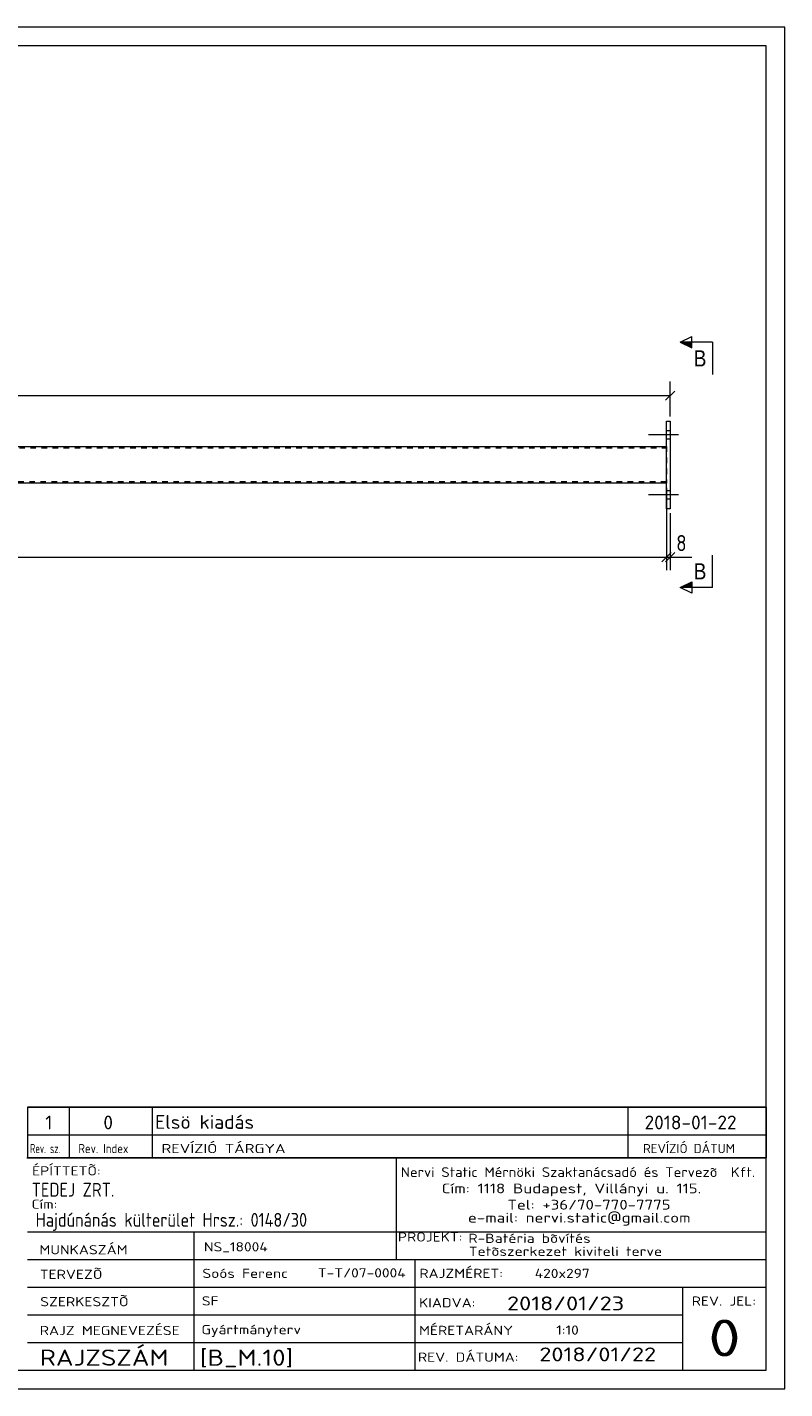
# Model space of a CAD drawing. Header units: millimetres. Extents: x 1 to 419, y 1 to 296.
# Tile 2 of 2: x 255 to 419, y 1 to 296. Entities that reach past the tile are written whole.
import ezdxf

# ---------------------------------------------------------------- set-up
doc = ezdxf.new("R2010")
doc.units = ezdxf.units.MM
doc.header["$LTSCALE"] = 0.6
doc.linetypes.add('XKITLINE00', pattern=[0])
doc.linetypes.add('XKITLINE02', pattern=[4, 2, -2])
for name, color, linetype, lineweight in [('Bolt', 7, 'Continuous', 0), ('DrawingSheet', 5, 'Continuous', 0), ('OtherObjectType', 1, 'Continuous', 0), ('Part', 2, 'Continuous', 0), ('Section', 6, 'Continuous', 0), ('Z-DIMENSIONS', 1, 'Continuous', 0)]:
    doc.layers.add(name, color=color, linetype=linetype, lineweight=lineweight)
doc.styles.add('ARIAL', font='ARIAL.TTF')
doc.styles.add('ISOCPEUR', font='ISOCPEUR.TTF')

msp = doc.modelspace()

# ---------------------------------------------------------------- hatches: boundary and pattern name
at = {"layer": 'Section'}
for points in [[(398.87, 226.5), (396.37, 227.75), (398.87, 227.75)], [(398.87, 174.62), (396.37, 174.62), (398.87, 175.87)]]:
    msp.add_hatch(color=6, dxfattribs=at).paths.add_polyline_path(points, flags=17)

# ---------------------------------------------------------------- linework, layer by layer
at = {"layer": 'Bolt', "color": 3, "linetype": 'XKITLINE00', "lineweight": 0}
for p, q in [((395.97, 207.68), (389.47, 207.68)), ((394.17, 208.58), (393.37, 208.58)), ((394.17, 206.78), (393.37, 206.78)), ((394.17, 195.58), (393.37, 195.58)), ((395.97, 194.68), (389.47, 194.68)), ((394.17, 193.78), (393.37, 193.78))]:
    msp.add_line(p, q, dxfattribs=at)
at = {"layer": 'DrawingSheet', "color": 2, "linetype": 'XKITLINE00', "lineweight": 0}
for p, q in [((419, 296), (1, 296)), ((419, 1), (419, 296)), ((1, 1), (419, 1))]:
    msp.add_line(p, q, dxfattribs=at)
at = {"layer": 'DrawingSheet', "color": 3, "linetype": 'XKITLINE00', "lineweight": 0}
for p, q in [((415, 292), (5, 292)), ((415, 5), (415, 292)), ((5, 5), (415, 5))]:
    msp.add_line(p, q, dxfattribs=at)
at = {"layer": 'OtherObjectType', "color": 7, "linetype": 'XKITLINE00', "lineweight": 0}
for p, q in [((255, 62.05), (415, 62.05)), ((255, 62.05), (255, 56.05)), ((264, 62.05), (264, 56.05)), ((282, 62.05), (282, 56.05)), ((385, 62.05), (385, 56.05)), ((415, 62.05), (415, 56.05)), ((255, 56.05), (255, 51.05)), ((255, 56.05), (415, 56.05)), ((264, 56.05), (264, 51.05)), ((282, 56.05), (282, 51.05)), ((385, 56.05), (385, 51.05)), ((415, 56.05), (415, 51.05)), ((254.84, 51.05), (415, 51.05)), ((415, 51.05), (255, 51.05)), ((334.84, 51), (334.84, 35)), ((414.98, 5), (415, 51.05)), ((254.98, 35), (414.98, 35)), ((290.98, 35), (290.98, 5)), ((334.84, 35), (334.84, 29)), ((254.98, 29), (338.84, 29)), ((338.84, 29), (338.84, 5)), ((338.84, 29), (414.84, 29)), ((254.98, 23), (414.98, 23)), ((396.84, 23), (396.84, 5)), ((254.98, 17), (396.84, 17)), ((254.98, 11), (396.98, 11)), ((254.98, 5), (414.98, 5))]:
    msp.add_line(p, q, dxfattribs=at)
at = {"layer": 'OtherObjectType', "color": 1, "linetype": 'XKITLINE00', "lineweight": 0}
for p, q in [((415, 62.05), (255, 62.05)), ((255, 56.05), (415, 56.05))]:
    msp.add_line(p, q, dxfattribs=at)
at = {"layer": 'Part', "color": 2, "linetype": 'XKITLINE00', "lineweight": 0}
for p, q in [((393.37, 191.68), (393.37, 210.68)), ((393.37, 210.68), (394.17, 210.68)), ((394.17, 210.68), (394.17, 191.68)), ((18, 205.18), (393.37, 205.18)), ((393.37, 197.18), (18, 197.18)), ((394.17, 191.68), (393.37, 191.68))]:
    msp.add_line(p, q, dxfattribs=at)
at = {"layer": 'Part', "color": 7, "linetype": 'XKITLINE02', "lineweight": 0}
for p, q in [((18, 204.88), (393.37, 204.88)), ((393.37, 205.18), (393.37, 197.18)), ((393.37, 197.48), (18, 197.48))]:
    msp.add_line(p, q, dxfattribs=at)
at = {"layer": 'Section', "color": 6, "linetype": 'XKITLINE00', "lineweight": 0}
for p, q in [((396.37, 227.75), (398.87, 229)), ((396.37, 227.75), (398.87, 226.5)), ((403.37, 227.75), (396.37, 227.75)), ((398.87, 226.5), (398.87, 229)), ((403.37, 227.75), (403.37, 220.75)), ((403.37, 174.62), (403.37, 181.62)), ((396.37, 174.62), (398.87, 175.87)), ((398.87, 173.37), (396.37, 174.62)), ((403.37, 174.62), (396.37, 174.62)), ((398.87, 175.87), (398.87, 173.37))]:
    msp.add_line(p, q, dxfattribs=at)
at = {"layer": 'Z-DIMENSIONS', "color": 7, "linetype": 'XKITLINE00', "lineweight": 0}
for p, q in [((394.17, 211.68), (394.17, 219.23)), ((17.2, 216.18), (394.17, 216.18)), ((395.16, 217.17), (393.18, 215.19)), ((393.37, 196.18), (393.37, 178.38)), ((393.37, 196.18), (393.37, 178.38)), ((394.17, 190.68), (394.17, 178.38)), ((18, 181.18), (393.37, 181.18)), ((394.36, 182.17), (392.38, 180.19)), ((394.36, 182.17), (392.38, 180.19)), ((395.16, 182.17), (393.18, 180.19)), ((393.37, 181.18), (394.17, 181.18)), ((394.17, 181.18), (398.9, 181.18)), ((394.17, 181.18), (398.9, 181.18))]:
    msp.add_line(p, q, dxfattribs=at)
at = {"layer": 'Z-DIMENSIONS', "color": 3}
for p in [(394.17, 216.18), (393.37, 181.18), (393.37, 181.18), (394.17, 181.18)]:
    msp.add_point(p, dxfattribs=at)

# ---------------------------------------------------------------- texts
at = {"layer": 'OtherObjectType', "color": 7, "style": 'ISOCPEUR'}
for s, height, width, p in [('1', 3, 1.017001, (258.82, 57.2)), ('0', 3, 1.017001, (271.4, 57.2)), ('Elsö kiadás', 3, 1.017001, (282.63, 57.31)), ('2018-01-22', 3, 1.017001, (388.62, 57.2)), ('Rev. sz.', 2, 0.68, (255.54, 52.05)), ('Rev. Index', 2, 0.85, (266, 52.05)), ('REVÍZIÓ TÁRGYA', 2, 1.275, (284, 52.05)), ('REVÍZIÓ DÁTUM', 2, 1.02, (388.28, 52.05)), ('ÉPÍTTETÕ:', 2, 1.211571, (255.96, 47.22)), ('Nervi Static Mérnöki\xa0Szaktanácsadó\xa0és\xa0Tervezõ  Kft.', 2.1176, 1.08375, (335.84, 46.88)), ('TEDEJ ZRT.', 3, 0.85, (255.87, 42.62)), ('Cím:\xa01118 Budapest, Villányi u. 115.', 2.1176, 1.250101, (344.68, 43.35)), ('Cím:', 2, 1.211571, (255.84, 40)), ('Tel:\xa0+36/70-770-7775', 2.1176, 1.250101, (358.91, 39.82)), ('Hajdúnánás külterület Hrsz.: 0148/30', 3, 0.85, (256.73, 36.1)), ('e-mail:\xa0nervi.static@gmail.com', 2.1176, 1.250101, (350.38, 37)), ('MUNKASZÁM', 2, 1.211571, (257.55, 30.12)), ('NS_18004', 2, 1.211571, (293.17, 30.76)), ('PROJEKT:', 2, 1.211571, (335.18, 32.9)), ('R-Batéria bõvítés', 2, 1.211571, (350.47, 32.6)), ('Tetõszerkezet kiviteli terve', 2, 1.211571, (350.54, 29.78)), ('TERVEZÕ', 2, 1.211571, (257.63, 24.79)), ('Soós Ferenc', 2, 1.211571, (292.84, 25)), ('T-T/07-0004', 2, 1.211571, (317.86, 25.11)), ('RAJZMÉRET:', 2, 1.211571, (339.84, 25)), ('420x297', 2, 1.211571, (364.84, 25)), ('SZERKESZTÕ', 2, 1.211571, (257.72, 18.87)), ('SF', 2, 1.211571, (292.72, 19.04)), ('2018/01/23', 3, 1.275, (358.84, 18)), ('REV. JEL:', 2, 1.211571, (398.84, 19)), ('KIADVA:', 2, 1.211571, (339.78, 18.64)), ('RAJZ MEGNEVEZÉSE', 2, 1.211571, (257.62, 12.62)), ('Gyártmányterv', 2, 1.211571, (292.65, 12.82)), ('MÉRETARÁNY', 2, 1.211571, (339.78, 12.65)), ('1:10', 2, 1.211571, (369.51, 12.72)), ('0', 8, 1.275, (402.45, 8)), ('RAJZSZÁM', 3.5, 1.211571, (257.62, 6)), ('[B_M.10]', 3.5, 1.211571, (292.3, 5.99)), ('REV. DÁTUMA:', 2, 1.211571, (339.53, 6.85)), ('2018/01/22', 3, 1.275, (365.83, 6.95))]:
    msp.add_text(s, height=height, dxfattribs=dict(at, width=width)).set_placement(p)
at = {"layer": 'Section', "color": 6, "style": 'ARIAL', "width": 0.85}
for p in [(399.26, 222.5), (399.26, 176.37)]:
    msp.add_text('B', height=3.5, dxfattribs=at).set_placement(p)
at = {"layer": 'Z-DIMENSIONS', "color": 3, "style": 'ISOCPEUR', "width": 0.85}
msp.add_text('8', height=3.5, dxfattribs=at).set_placement((395.49, 182.48))

doc.saveas('drawing.dxf')
